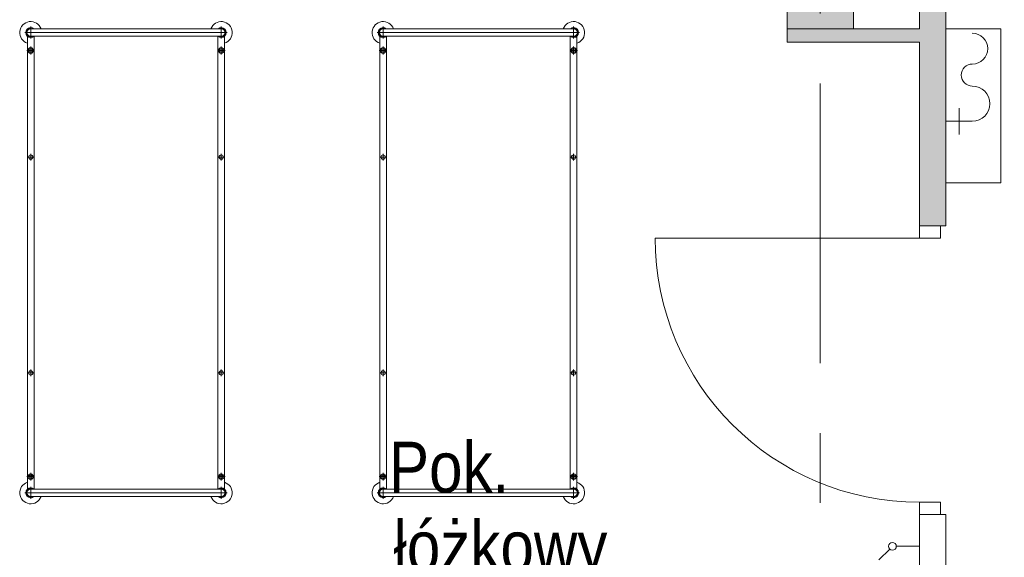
# Model space of a CAD drawing. Header units: centimetres. Extents: x -2424 to 2260, y -130 to 3012.
# Tile 13 of 81: x -976 to -529, y 1113 to 1357. Entities that reach past the tile are written whole.
import ezdxf

# ---------------------------------------------------------------- set-up
doc = ezdxf.new("R2010")
doc.units = ezdxf.units.CM
doc.linetypes.add('Dash', pattern=[60, 30, -30])
doc.linetypes.add('Oś', pattern=[222.25, 127, -31.75, 31.75, -31.75])
for name, color, linetype, lineweight in [('A-AREA-IDEN', 2, 'Continuous', 13), ('A-DETL', 90, 'Continuous', 9), ('A-DETL-GENF', 92, 'Continuous', 13), ('A-DETL-MEDM', 33, 'Continuous', 13), ('A-DOOR', 31, 'Continuous', 13), ('A-WALL', 113, 'Continuous', 13), ('E-ELEC-EQPM', 71, 'Continuous', 9), ('I-FURN', 30, 'Continuous', 9), ('P-SANR-FIXT', 6, 'Continuous', 9), ('S-COLS', 52, 'Continuous', 13), ('S-GRID', 1, 'Continuous', 13)]:
    doc.layers.add(name, color=color, linetype=linetype, lineweight=lineweight)
doc.layers.add('A-WALL-PATT', color=111, linetype='Continuous', lineweight=13, plot=False)
doc.styles.add('Arial_11', font='arial.ttf', dxfattribs={"width": 0.85, "height": 23})

msp = doc.modelspace()

# ---------------------------------------------------------------- hatches: boundary and pattern name
at = {"layer": 'S-COLS', "lineweight": 9}
msp.add_hatch(color=251, dxfattribs=at).paths.add_polyline_path([(-597.62, 1353.33), (-597.62, 1383.33), (-627.62, 1383.33), (-627.62, 1353.33)], flags=0)

# ---------------------------------------------------------------- linework, layer by layer
at = {"layer": 'A-DETL', "color": 251, "linetype": 'Dash', "lineweight": 9}
for points, knots in [([(-555.62, 1472.57), (-478.91, 1472.57), (-476.08, 1472.57), (-439.12, 1472.57), (-439.12, 1435.62), (-439.12, 1432.79), (-439.12, 1329.11), (-439.12, 1326.28), (-439.12, 1289.33), (-402.17, 1289.33), (-399.34, 1289.33), (54.38, 1289.33), (347.2, 1289.33), (391.67, 1289.33), (418.55, 1316.21), (413.88, 1393.93), (413.88, 1663.13)], [0, 0, 0, 0, 1.274059, 2.1133, 2.95254, 4.521491, 5.717221, 7.286172, 8.125412, 8.964652, 14.361634, 22.556861, 31.207392, 35.311818, 37.065318, 41.276562, 41.276562, 41.276562, 41.276562]), ([(-561.62, 233.02), (-511.61, 233.02), (-497.78, 233.02), (-439.12, 233.02), (-439.12, 251.36), (-439.12, 296.62), (-439.12, 1289.33), (-439.12, 1326.28), (-439.12, 1329.11), (-439.12, 1432.79), (-439.12, 1435.62), (-439.12, 1472.57), (-476.08, 1472.57), (-478.91, 1472.57), (-555.62, 1472.57)], [0, 0, 0, 0, 1.339676, 2.332925, 3.669947, 15.221807, 26.977257, 38.268666, 39.837617, 41.033347, 42.602298, 43.441538, 44.280778, 45.554838, 45.554838, 45.554838, 45.554838]), ([(-555.62, 1472.57), (-478.91, 1472.57), (-450.62, 1472.57), (-439.12, 1472.57), (-439.12, 1461.07), (-439.12, 1432.79), (-439.12, 1329.11), (-439.12, 1326.28), (-439.12, 1289.33), (-402.17, 1289.33), (-399.34, 1289.33), (54.38, 1289.33), (347.2, 1289.33), (391.67, 1289.33), (413.88, 1267.11), (413.88, 1211.15), (413.88, 1019.9)], [0, 0, 0, 0, 1.274059, 1.834911, 2.395763, 3.964714, 5.438832, 7.007784, 7.847024, 8.686264, 14.083246, 22.278473, 30.929004, 34.961158, 36.402966, 39.45005, 39.45005, 39.45005, 39.45005])]:
    msp.add_open_spline(points, degree=3, knots=knots, dxfattribs=at)
at = {"layer": 'A-DETL-GENF', "color": 251, "lineweight": 9}
for p, q in [((-567.62, 1263.83), (-567.62, 1258.33)), ((-558.12, 1263.83), (-567.62, 1263.83)), ((-558.12, 1258.33), (-558.12, 1263.83)), ((-567.62, 1258.33), (-558.12, 1258.33)), ((-558.12, 1138.33), (-567.62, 1138.33)), ((-567.62, 1138.33), (-567.62, 1132.83)), ((-558.12, 1132.83), (-558.12, 1138.33)), ((-567.62, 1132.83), (-558.12, 1132.83))]:
    msp.add_line(p, q, dxfattribs=at)
at = {"layer": 'A-DETL-MEDM', "color": 251, "lineweight": 9}
for p, q in [((-567.62, 1258.33), (-567.62, 1263.83)), ((-567.62, 1263.83), (-558.12, 1263.83)), ((-558.12, 1263.83), (-558.12, 1258.33)), ((-558.12, 1258.33), (-567.62, 1258.33)), ((-558.12, 1138.33), (-567.62, 1138.33)), ((-567.62, 1138.33), (-567.62, 1132.83)), ((-558.12, 1132.83), (-558.12, 1138.33)), ((-567.62, 1132.83), (-558.12, 1132.83))]:
    msp.add_line(p, q, dxfattribs=at)
at = {"layer": 'A-DOOR', "color": 251, "lineweight": 9}
msp.add_line((-567.62, 1258.33), (-687.62, 1258.33), dxfattribs=at)
msp.add_arc((-567.62, 1258.33), 120, 180, 270, dxfattribs=at)
at = {"layer": 'A-WALL', "color": 251, "lineweight": 9}
for p, q in [((-555.62, 1353.33), (-555.62, 1383.33)), ((-567.62, 1377.33), (-567.62, 1353.33)), ((-627.62, 1353.33), (-627.62, 1347.33)), ((-567.62, 1353.33), (-597.62, 1353.33)), ((-627.62, 1347.33), (-567.62, 1347.33)), ((-567.62, 1347.33), (-567.62, 1263.83)), ((-555.62, 1263.83), (-555.62, 1283.33)), ((-558.12, 1263.83), (-555.62, 1263.83)), ((-567.62, 1132.83), (-567.62, 1042.83)), ((-555.62, 1132.83), (-558.12, 1132.83)), ((-555.62, 1042.83), (-555.62, 1132.83))]:
    msp.add_line(p, q, dxfattribs=at)
at = {"layer": 'A-WALL-PATT', "color": 251, "linetype": 'Continuous', "lineweight": 9, "extrusion": (0, 0, -1)}
for points in [[(558.12, 1263.83), (567.62, 1383.33), (567.62, 1263.83)], [(567.62, 1383.33), (558.12, 1263.83), (555.62, 1383.33)], [(555.62, 1383.33), (558.12, 1263.83), (555.62, 1263.83)], [(597.62, 1347.33), (627.62, 1353.33), (627.62, 1347.33)], [(627.62, 1353.33), (597.62, 1347.33), (567.62, 1353.33)], [(567.62, 1353.33), (597.62, 1347.33), (567.62, 1347.33)]]:
    msp.add_solid(points, dxfattribs=at)
at = {"layer": 'E-ELEC-EQPM', "color": 251, "lineweight": 9}
for p, q in [((-578.12, 1118.33), (-567.62, 1118.33)), ((-581.11, 1117.09), (-586.05, 1112.15))]:
    msp.add_line(p, q, dxfattribs=at)
msp.add_circle((-579.87, 1118.33), 1.75, dxfattribs=at)
at = {"layer": 'I-FURN', "color": 251, "lineweight": 9}
for p, q in [((-973.85, 1351.63), (-881.9, 1351.63)), ((-971.12, 1348.9), (-971.12, 1354.35)), ((-971.12, 1353.33), (-884.62, 1353.33)), ((-884.62, 1348.9), (-884.62, 1354.35)), ((-813.85, 1351.63), (-721.9, 1351.63)), ((-811.12, 1348.9), (-811.12, 1354.35)), ((-811.12, 1353.33), (-724.62, 1353.33)), ((-724.62, 1348.9), (-724.62, 1354.35)), ((-972.62, 1349.98), (-972.62, 1144.27)), ((-971.12, 1349.93), (-884.62, 1349.93)), ((-969.62, 1144.33), (-969.62, 1349.98)), ((-886.12, 1144.27), (-886.12, 1349.93)), ((-883.12, 1349.98), (-883.12, 1144.27)), ((-812.62, 1349.98), (-812.62, 1144.27)), ((-811.12, 1349.93), (-724.62, 1349.93)), ((-809.62, 1144.33), (-809.62, 1349.98)), ((-726.12, 1144.27), (-726.12, 1349.93)), ((-723.12, 1349.98), (-723.12, 1144.27)), ((-972.87, 1343.48), (-969.37, 1343.48)), ((-971.12, 1341.73), (-971.12, 1345.23)), ((-882.87, 1343.48), (-886.37, 1343.48)), ((-884.62, 1341.73), (-884.62, 1345.23)), ((-812.87, 1343.48), (-809.37, 1343.48)), ((-811.12, 1341.73), (-811.12, 1345.23)), ((-722.87, 1343.48), (-726.37, 1343.48)), ((-724.62, 1341.73), (-724.62, 1345.23)), ((-971.12, 1296.57), (-971.12, 1293.57)), ((-884.62, 1296.57), (-884.62, 1293.57)), ((-811.12, 1296.57), (-811.12, 1293.57)), ((-724.62, 1296.57), (-724.62, 1293.57)), ((-972.62, 1295.07), (-969.62, 1295.07)), ((-883.12, 1295.07), (-886.12, 1295.07)), ((-812.62, 1295.07), (-809.62, 1295.07)), ((-723.12, 1295.07), (-726.12, 1295.07)), ((-971.12, 1198.57), (-971.12, 1195.57)), ((-884.62, 1198.57), (-884.62, 1195.57)), ((-811.12, 1198.57), (-811.12, 1195.57)), ((-724.62, 1198.57), (-724.62, 1195.57)), ((-972.62, 1197.07), (-969.62, 1197.07)), ((-883.12, 1197.07), (-886.12, 1197.07)), ((-812.62, 1197.07), (-809.62, 1197.07)), ((-723.12, 1197.07), (-726.12, 1197.07)), ((-972.87, 1149.95), (-969.37, 1149.95)), ((-971.12, 1151.7), (-971.12, 1148.2)), ((-882.87, 1149.95), (-886.37, 1149.95)), ((-884.62, 1151.7), (-884.62, 1148.2)), ((-812.87, 1149.95), (-809.37, 1149.95)), ((-811.12, 1151.7), (-811.12, 1148.2)), ((-722.87, 1149.95), (-726.37, 1149.95)), ((-724.62, 1151.7), (-724.62, 1148.2)), ((-971.12, 1145.35), (-971.12, 1139.9)), ((-884.62, 1145.35), (-884.62, 1139.9)), ((-811.12, 1145.35), (-811.12, 1139.9)), ((-724.62, 1145.35), (-724.62, 1139.9)), ((-881.9, 1142.63), (-973.85, 1142.63)), ((-971.12, 1144.33), (-884.62, 1144.33)), ((-971.12, 1140.93), (-884.62, 1140.93)), ((-721.9, 1142.63), (-813.85, 1142.63)), ((-811.12, 1144.33), (-724.62, 1144.33)), ((-811.12, 1140.93), (-724.62, 1140.93))]:
    msp.add_line(p, q, dxfattribs=at)
for centre, radius in [((-971.12, 1343.48), 1.25), ((-971.12, 1343.48), 0.8), ((-884.62, 1343.48), 1.25), ((-884.62, 1343.48), 0.8), ((-811.12, 1343.48), 1.25), ((-811.12, 1343.48), 0.8), ((-724.62, 1343.48), 1.25), ((-724.62, 1343.48), 0.8), ((-971.12, 1295.07), 1), ((-884.62, 1295.07), 1), ((-811.12, 1295.07), 1), ((-724.62, 1295.07), 1), ((-971.12, 1197.07), 1), ((-884.62, 1197.07), 1), ((-811.12, 1197.07), 1), ((-724.62, 1197.07), 1), ((-971.12, 1149.95), 1.25), ((-971.12, 1149.95), 0.8), ((-884.62, 1149.95), 1.25), ((-884.62, 1149.95), 0.8), ((-811.12, 1149.95), 1.25), ((-811.12, 1149.95), 0.8), ((-724.62, 1149.95), 1.25), ((-724.62, 1149.95), 0.8)]:
    msp.add_circle(centre, radius, dxfattribs=at)
for centre, radius, start, end in [((-971.12, 1351.63), 5, 19.8769, 252.5424), ((-884.62, 1351.63), 5, 287.4576, 160.1231), ((-811.12, 1351.63), 5, 19.8769, 252.5424), ((-724.62, 1351.63), 5, 287.4576, 160.1231), ((-971.12, 1351.63), 2.23, 49.8221, 312.3887), ((-971.12, 1351.63), 1.93, 62.0207, 297.9793), ((-971.12, 1351.63), 1.7, 90, 270), ((-884.62, 1351.63), 2.23, 229.8221, 130.1779), ((-884.62, 1351.63), 1.93, 242.0207, 117.9793), ((-884.62, 1351.63), 1.7, 270, 90), ((-811.12, 1351.63), 2.23, 49.8221, 312.3887), ((-811.12, 1351.63), 1.93, 62.0207, 297.9793), ((-811.12, 1351.63), 1.7, 90, 270), ((-724.62, 1351.63), 2.23, 229.8221, 130.1779), ((-724.62, 1351.63), 1.93, 242.0207, 117.9793), ((-724.62, 1351.63), 1.7, 270, 90), ((-971.12, 1142.63), 5, 107.4576, 340.1231), ((-971.12, 1142.63), 2.23, 49.8221, 310.1779), ((-971.12, 1142.63), 1.93, 62.0207, 297.9793), ((-884.62, 1142.63), 5, 199.8769, 72.5424), ((-884.62, 1142.63), 2.23, 229.8221, 130.1779), ((-884.62, 1142.63), 1.93, 242.0207, 117.9793), ((-811.12, 1142.63), 5, 107.4576, 340.1231), ((-811.12, 1142.63), 2.23, 49.8221, 310.1779), ((-811.12, 1142.63), 1.93, 62.0207, 297.9793), ((-724.62, 1142.63), 5, 199.8769, 72.5424), ((-724.62, 1142.63), 2.23, 229.8221, 130.1779), ((-724.62, 1142.63), 1.93, 242.0207, 117.9793), ((-971.12, 1142.63), 1.7, 90, 270), ((-884.62, 1142.63), 1.7, 270, 90), ((-811.12, 1142.63), 1.7, 90, 270), ((-724.62, 1142.63), 1.7, 270, 90)]:
    msp.add_arc(centre, radius, start, end, dxfattribs=at)
at = {"layer": 'P-SANR-FIXT', "color": 251, "lineweight": 9}
for p, q in [((-530.62, 1353.33), (-555.62, 1353.33)), ((-555.62, 1353.33), (-555.62, 1283.33)), ((-555.62, 1283.33), (-555.62, 1353.33)), ((-555.62, 1353.33), (-530.62, 1353.33)), ((-530.62, 1283.33), (-530.62, 1353.33)), ((-530.62, 1353.33), (-530.62, 1283.33)), ((-549.62, 1311.33), (-549.62, 1317.33)), ((-555.62, 1311.33), (-543.62, 1311.33)), ((-549.62, 1311.33), (-549.62, 1305.33)), ((-555.62, 1283.33), (-530.62, 1283.33)), ((-530.62, 1283.33), (-555.62, 1283.33))]:
    msp.add_line(p, q, dxfattribs=at)
for centre, radius, start, end in [((-543.62, 1344.33), 7, 270, 90), ((-543.62, 1332.33), 5, 90, 270), ((-543.62, 1319.33), 8, 270, 90)]:
    msp.add_arc(centre, radius, start, end, dxfattribs=at)
at = {"layer": 'S-COLS', "color": 251, "lineweight": 9}
for p, q in [((-627.62, 1383.33), (-627.62, 1353.33)), ((-597.62, 1353.33), (-597.62, 1383.33)), ((-627.62, 1353.33), (-597.62, 1353.33))]:
    msp.add_line(p, q, dxfattribs=at)
at = {"layer": 'S-GRID', "color": 251, "linetype": 'Oś', "lineweight": 9}
msp.add_line((-612.62, 2884.27), (-612.62, 27.13), dxfattribs=at)

# ---------------------------------------------------------------- texts
at = {"layer": 'A-AREA-IDEN', "color": 251, "lineweight": 9, "style": 'Arial_11', "width": 0.85}
for s, p in [('Pok.', (-808.48, 1142.81)), ('łóżkowy', (-806.41, 1106.91))]:
    msp.add_text(s, height=23, dxfattribs=at).set_placement(p)

doc.saveas('drawing.dxf')
